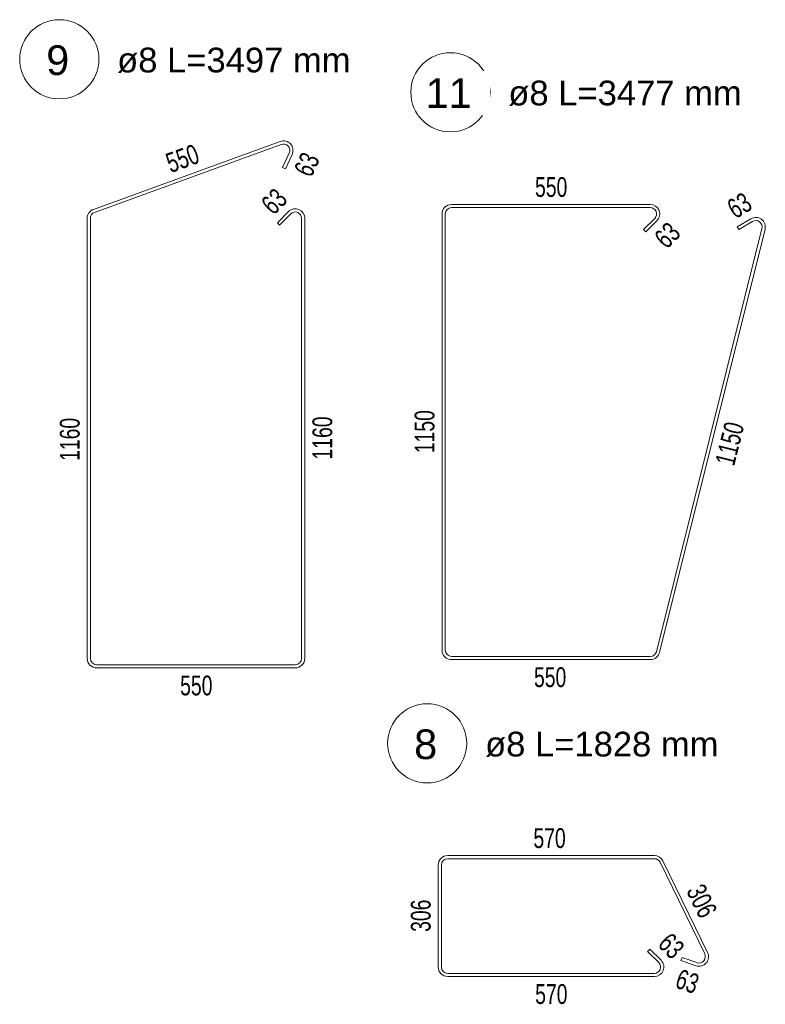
# Model space of a CAD drawing. Header units: millimetres. Extents: x -11210 to 34147, y -5506 to 4553.
# Tile 28 of 33: x 29478 to 31361, y -3209 to -721. Entities that reach past the tile are written whole.
import ezdxf

# ---------------------------------------------------------------- set-up
doc = ezdxf.new("R2010")
doc.units = ezdxf.units.MM
doc.layers.add('S-RBAR-IDEN', color=171, linetype='Continuous', lineweight=9)
doc.layers.add('S-RBAR-SYMB', color=2, linetype='Continuous', lineweight=9)
doc.styles.add('Arial_6', font='arial.ttf', dxfattribs={"height": 75})
doc.styles.add('Arial_7', font='arial.ttf', dxfattribs={"height": 62.5})
doc.styles.add('Arial_I_2', font='arial.ttf', dxfattribs={"width": 0.7, "height": 50})

# ---------------------------------------------------------------- blocks, each defined once
blk = doc.blocks.new('Realistyczny szczegół gięcia - Typ i numer-388479-P1')
at = {"layer": 'S-RBAR-IDEN'}
blk.add_circle((1410.8, -904.8), 100, dxfattribs=at)

msp = doc.modelspace()

# ---------------------------------------------------------------- linework, layer by layer
at = {"layer": 'S-RBAR-SYMB'}
for p, q in [((30136.1, -1029), (29664.3, -1200.7)), ((30138.8, -1036.5), (29667.1, -1208.2)), ((30141.9, -1094.5), (30158.8, -1058.3)), ((30149.1, -1097.9), (30166, -1061.7)), ((30149.1, -1097.9), (30141.9, -1094.5)), ((30568.8, -1188.3), (31070.8, -1188.3)), ((30157.1, -1206.2), (30128.8, -1234.5)), ((30162.8, -1211.9), (30134.5, -1240.2)), ((30544.8, -2314.3), (30544.8, -1212.3)), ((30552.8, -2314.3), (30552.8, -1212.3)), ((30568.8, -1196.3), (31070.8, -1196.3)), ((29648.5, -1223.2), (29648.5, -2335.2)), ((29656.5, -1223.2), (29656.5, -2335.2)), ((30128.8, -1234.5), (30134.5, -1240.2)), ((30190.1, -2335.2), (30190.1, -1223.2)), ((30198.1, -2335.2), (30198.1, -1223.2)), ((31082.1, -1223.6), (31053.8, -1251.9)), ((31087.7, -1229.3), (31059.5, -1257.5)), ((31290.7, -1245.1), (31325, -1224.5)), ((31294.8, -1251.9), (31329.1, -1231.3)), ((31053.8, -1251.9), (31059.5, -1257.5)), ((31352.9, -1248.9), (31086.3, -2318.2)), ((31360.7, -1250.8), (31094.1, -2320.1)), ((31294.8, -1251.9), (31290.7, -1245.1)), ((31070.8, -2330.3), (30568.8, -2330.3)), ((31070.8, -2338.3), (30568.8, -2338.3)), ((29672.5, -2351.2), (30174.1, -2351.2)), ((29672.5, -2359.2), (30174.1, -2359.2)), ((31081.1, -2833.3), (30559.1, -2833.3)), ((30535.1, -2857.3), (30535.1, -3114.9)), ((30543.1, -2857.3), (30543.1, -3114.9)), ((31081.1, -2841.3), (30559.1, -2841.3)), ((31208.4, -3081.8), (31095.5, -2850.3)), ((31215.6, -3078.3), (31102.7, -2846.8)), ((31069.8, -3069.6), (31064.2, -3075.3)), ((31092.5, -3103.6), (31064.2, -3075.3)), ((31098.1, -3097.9), (31069.8, -3069.6)), ((31148.4, -3098.5), (31151, -3090.9)), ((31148.4, -3098.5), (31186.2, -3111.5)), ((31151, -3090.9), (31188.8, -3103.9)), ((30559.1, -3130.9), (31081.1, -3130.9)), ((30559.1, -3138.9), (31081.1, -3138.9))]:
    msp.add_line(p, q, dxfattribs=at)
for centre, radius, start, end in [((30144.3, -1051.5), 24, 335, 110), ((30144.3, -1051.5), 16, 335, 110), ((30568.8, -1212.3), 24, 90, 180), ((31070.8, -1212.3), 24, 315, 90), ((29672.5, -1223.2), 24, 110, 180), ((29672.5, -1223.2), 16, 110, 180), ((30174.1, -1223.2), 24, 360, 135), ((30174.1, -1223.2), 16, 0, 135), ((30568.8, -1212.3), 16, 90, 180), ((31070.8, -1212.3), 16, 315, 90), ((31337.4, -1245), 24, 346, 121), ((31337.4, -1245), 16, 346, 121), ((29672.5, -2335.2), 24, 180, 270), ((29672.5, -2335.2), 16, 180, 270), ((30174.1, -2335.2), 16, 270, 0), ((30174.1, -2335.2), 24, 270, 0), ((30568.8, -2314.3), 24, 180, 270), ((30568.8, -2314.3), 16, 180, 270), ((31070.8, -2314.3), 16, 270, 346), ((31070.8, -2314.3), 24, 270, 346), ((30559.1, -2857.3), 24, 90, 180), ((31081.1, -2857.3), 24, 26, 90), ((30559.1, -2857.3), 16, 90, 180), ((31081.1, -2857.3), 16, 26, 90), ((31194, -3088.8), 24, 251, 26), ((31194, -3088.8), 16, 251, 26), ((31081.1, -3114.9), 24, 270, 45), ((31081.1, -3114.9), 16, 270, 45), ((30559.1, -3114.9), 24, 180, 270), ((30559.1, -3114.9), 16, 180, 270)]:
    msp.add_arc(centre, radius, start, end, dxfattribs=at)

# ---------------------------------------------------------------- block references
at = {"layer": 'S-RBAR-IDEN'}
for p in [(28167.2, 83.4), (29155.2, 0), (29096.5, -1645)]:
    msp.add_blockref('Realistyczny szczegół gięcia - Typ i numer-388479-P1', p, dxfattribs=at)

# ---------------------------------------------------------------- texts
at = {"layer": 'S-RBAR-SYMB', "char_height": 62.5, "width": 715.506, "attachment_point": 1, "style": 'Arial_7', "bg_fill": 3, "box_fill_scale": 1.25, "bg_fill_color": 256, "bg_fill_true_color": 13158600, "bg_fill_transparency": 0}
for s, insert in [('ø8 L=3497 mm', (29724.1, -792.1)), ('ø8 L=3477 mm', (30712.2, -875.4)), ('ø8 L=1828 mm', (30653.5, -2520.5))]:
    msp.add_mtext(s, dxfattribs=dict(at, insert=insert))
at = {"layer": 'S-RBAR-SYMB', "char_height": 50, "attachment_point": 1, "line_spacing_factor": 0.941778, "style": 'Arial_I_2'}
for s, insert, width, rotation in [('550', (29842.3, -1062.3), 96.061, 20), ('63', (30168.9, -1101.3), 64.041, 65), ('63', (30083.7, -1181.9), 64.041, 45), ('63', (31259.7, -1183.1), 64.041, 31), ('63', (31076.9, -1267.5), 64.041, 45), ('1160', (29579.4, -1836.2), 128.082, 90), ('1160', (30217.4, -1832.6), 128.082, 90), ('1150', (30475.6, -1816.7), 128.082, 90), ('1150', (31233.9, -1839.4), 128.082, 76), ('306', (31205.7, -2900.3), 96.061, 296), ('306', (30466, -3026.1), 96.061, 90), ('63', (31122.5, -3024.5), 64.041, 315), ('63', (31147.1, -3118.5), 64.041, 341)]:
    msp.add_mtext(s, dxfattribs=dict(at, insert=insert, width=width, rotation=rotation))
at = {"layer": 'S-RBAR-SYMB', "char_height": 50, "width": 96.061, "attachment_point": 1, "line_spacing_factor": 0.941778, "style": 'Arial_I_2'}
for s, insert in [('550', (30779.7, -1119.2)), ('550', (30777.1, -2357.6)), ('550', (29883.3, -2378.6)), ('570', (30775.6, -2764.2)), ('570', (30780.1, -3158.2))]:
    msp.add_mtext(s, dxfattribs=dict(at, insert=insert))

# ---------------------------------------------------------------- next in the draw order: texts
at = {"layer": 'S-RBAR-SYMB', "char_height": 75, "attachment_point": 1, "style": 'Arial_6', "bg_fill": 3, "box_fill_scale": 1.25, "bg_fill_color": 256, "bg_fill_true_color": 13158600, "bg_fill_transparency": 0}
for s, insert, width in [('\\fArial|b0|i0|c238|p34|;9', (29544.9, -786.2), 72.152), ('11', (30503.2, -869.6), 144.304), ('\\fArial|b0|i0|c238|p34|;8', (30474.3, -2514.6), 72.152)]:
    msp.add_mtext(s, dxfattribs=dict(at, insert=insert, width=width))

doc.saveas('drawing.dxf')
